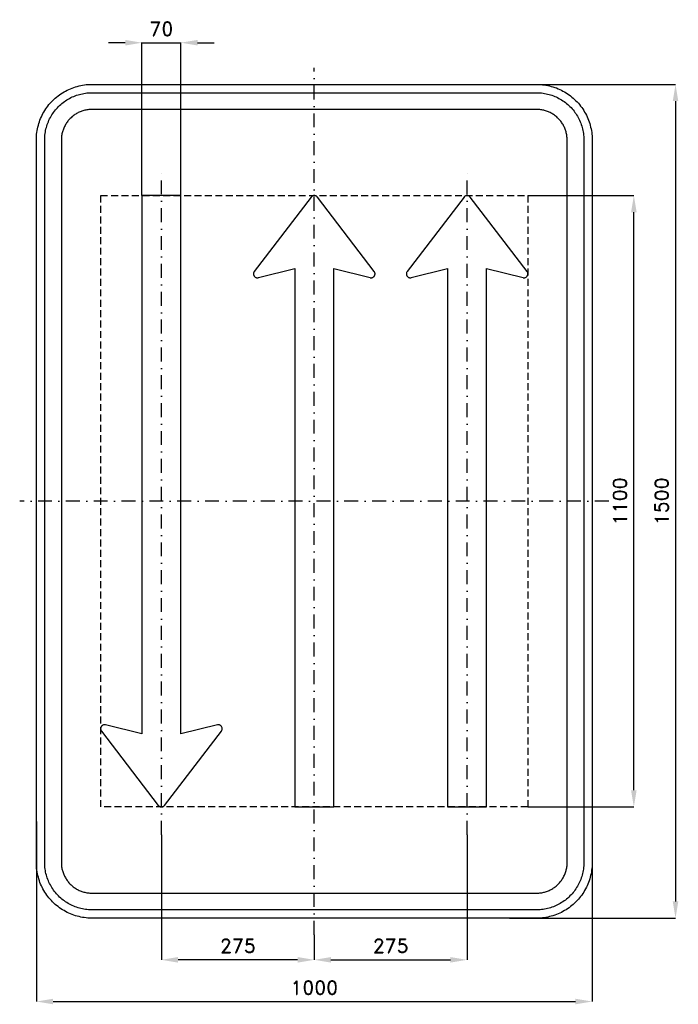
# Model space of a CAD drawing. Header units: millimetres. Extents: x -530 to 655, y -905 to 866.
import ezdxf

# ---------------------------------------------------------------- set-up
doc = ezdxf.new("R2010")
doc.units = ezdxf.units.MM
doc.header["$LTSCALE"] = 5
doc.linetypes.add('ČERCHOVANÁX2', pattern=[2, 1, -0.5, 0, -0.5])
doc.linetypes.add('ČÁRKOVANÁX2', pattern=[1.5, 1, -0.5])
doc.layers.add('Kóty', color=2, linetype='Continuous')
doc.layers.add('Značka', color=7, linetype='Continuous')
doc.styles.get("Standard").update_dxf_attribs({"font": 'romand.shx', "height": 25})
doc.dimstyles.get("Standard").update_dxf_attribs({"dimtxt": 25, "dimasz": 30, "dimexe": 0.18, "dimexo": 0.0625, "dimgap": 12.5, "dimtad": 1, "dimdec": 0, "dimzin": 0, "dimdsep": 46, "dimtxsty": 'Standard', "dimcen": 0.09, "dimadec": 0, "dimazin": 0, "dimtfac": 1, "dimtdec": 0, "dimtofl": 0, "dimtmove": 0, "dimatfit": 3, "dimfxl": 1, "dimtolj": 1, "dimtzin": 0, "dimarcsym": 0})

# ---------------------------------------------------------------- blocks, each defined once
blk = doc.blocks.new('*D0')
at = {"layer": 'Defpoints', "color": 0, "transparency": 16777216}
for p in [(-500, -576.2), (500, -596.8), (500, -900)]:
    blk.add_point(p, dxfattribs=at)
at = {"layer": 'Kóty', "color": 0, "lineweight": -2, "transparency": 16777216}
for p, q in [((-500, -576.2), (-500, -900.2)), ((500, -596.9), (500, -900.2)), ((-470, -900), (470, -900))]:
    blk.add_line(p, q, dxfattribs=at)
at = {"layer": 'Kóty', "color": 0, "transparency": 16777216}
for points in [[(-470, -895), (-470, -905), (-500, -900)], [(470, -895), (470, -905), (500, -900)]]:
    blk.add_solid(points, dxfattribs=at)
at = {"layer": 'Kóty', "color": 0, "transparency": 16777216, "insert": (0, -875), "char_height": 25, "attachment_point": 5}
blk.add_mtext('\\A1;1000', dxfattribs=at)
blk = doc.blocks.new('*D1')
at = {"layer": 'Defpoints', "color": 0, "transparency": 16777216}
for p in [(384.34, 550), (575, 550), (384.34, -550)]:
    blk.add_point(p, dxfattribs=at)
at = {"layer": 'Kóty', "color": 0, "lineweight": -2, "transparency": 16777216}
for p, q in [((384.4025, 550), (575.18, 550)), ((575, -520), (575, 520)), ((384.4025, -550), (575.18, -550))]:
    blk.add_line(p, q, dxfattribs=at)
at = {"layer": 'Kóty', "color": 0, "transparency": 16777216}
for points in [[(570, 520), (580, 520), (575, 550)], [(570, -520), (580, -520), (575, -550)]]:
    blk.add_solid(points, dxfattribs=at)
at = {"layer": 'Kóty', "color": 0, "transparency": 16777216, "insert": (550, 0), "char_height": 25, "attachment_point": 5, "rotation": 90}
blk.add_mtext('\\A1;1100', dxfattribs=at)
blk = doc.blocks.new('*D2')
at = {"layer": 'Defpoints', "color": 0, "transparency": 16777216}
for p in [(339.5, 750), (351.4, -750), (650, -750)]:
    blk.add_point(p, dxfattribs=at)
at = {"layer": 'Kóty', "color": 0, "lineweight": -2, "transparency": 16777216}
for p, q in [((339.6, 750), (650.2, 750)), ((650, 720), (650, -720)), ((351.5, -750), (650.2, -750))]:
    blk.add_line(p, q, dxfattribs=at)
at = {"layer": 'Kóty', "color": 0, "transparency": 16777216}
for points in [[(645, 720), (655, 720), (650, 750)], [(645, -720), (655, -720), (650, -750)]]:
    blk.add_solid(points, dxfattribs=at)
at = {"layer": 'Kóty', "color": 0, "transparency": 16777216, "insert": (625, 0), "char_height": 25, "attachment_point": 5, "rotation": 90}
blk.add_mtext('\\A1;1500', dxfattribs=at)
blk = doc.blocks.new('*D3')
at = {"layer": 'Defpoints', "color": 0, "transparency": 16777216}
for p in [(275, -600), (0, -780), (275, -825)]:
    blk.add_point(p, dxfattribs=at)
at = {"layer": 'Kóty', "color": 0, "lineweight": -2, "transparency": 16777216}
for p, q in [((275, -600.0625), (275, -825.18)), ((0, -780.0625), (0, -825.18)), ((30, -825), (245, -825))]:
    blk.add_line(p, q, dxfattribs=at)
at = {"layer": 'Kóty', "color": 0, "transparency": 16777216}
for points in [[(30, -820), (30, -830), (0, -825)], [(245, -820), (245, -830), (275, -825)]]:
    blk.add_solid(points, dxfattribs=at)
at = {"layer": 'Kóty', "color": 0, "transparency": 16777216, "insert": (137.5, -800), "char_height": 25, "attachment_point": 5}
blk.add_mtext('\\A1;275', dxfattribs=at)
blk = doc.blocks.new('*D4')
at = {"layer": 'Defpoints', "color": 0, "transparency": 16777216}
for p in [(-275, -600), (0, -780.0625), (-275, -825)]:
    blk.add_point(p, dxfattribs=at)
at = {"layer": 'Kóty', "color": 0, "lineweight": -2, "transparency": 16777216}
for p, q in [((-275, -600.0625), (-275, -825.18)), ((0, -780.125), (0, -825.18)), ((-30, -825), (-245, -825))]:
    blk.add_line(p, q, dxfattribs=at)
at = {"layer": 'Kóty', "color": 0, "transparency": 16777216}
for points in [[(-245, -820), (-245, -830), (-275, -825)], [(-30, -820), (-30, -830), (0, -825)]]:
    blk.add_solid(points, dxfattribs=at)
at = {"layer": 'Kóty', "color": 0, "transparency": 16777216, "insert": (-137.5, -800), "char_height": 25, "attachment_point": 5}
blk.add_mtext('\\A1;275', dxfattribs=at)
blk = doc.blocks.new('*D5')
at = {"layer": 'Defpoints', "color": 0, "transparency": 16777216}
for p in [(-240, 825), (-310, 550), (-240, 550)]:
    blk.add_point(p, dxfattribs=at)
at = {"layer": 'Kóty', "color": 0, "lineweight": -2, "transparency": 16777216}
for p, q in [((-340, 825), (-370, 825)), ((-310, 550.0625), (-310, 825.18)), ((-240, 550.0625), (-240, 825.18)), ((-210, 825), (-180, 825))]:
    blk.add_line(p, q, dxfattribs=at)
at = {"layer": 'Kóty', "color": 0, "transparency": 16777216}
for points in [[(-340, 830), (-340, 820), (-310, 825)], [(-210, 830), (-210, 820), (-240, 825)]]:
    blk.add_solid(points, dxfattribs=at)
at = {"layer": 'Kóty', "color": 0, "transparency": 16777216, "insert": (-275, 850), "char_height": 25, "attachment_point": 5}
blk.add_mtext('\\A1;70', dxfattribs=at)

msp = doc.modelspace()

# ---------------------------------------------------------------- linework, layer by layer
at = {"layer": 'Kóty'}
msp.add_lwpolyline([(-310, 825), (-240, 825)], dxfattribs=at)
at = {"layer": 'Značka', "color": 6, "linetype": 'ČERCHOVANÁX2', "ltscale": 5}
for points in [[(0, -780), (0, 780)], [(-275, -600), (-275, 600)], [(275, -600), (275, 600)], [(530, 0), (-530, 0)]]:
    msp.add_lwpolyline(points, dxfattribs=at)
at = {"layer": 'Značka', "color": 5}
for points in [[(-400, -750), (-400.393, -749.9988), (-400.785, -749.9969, -0.0321801), (-413.6978, -749.0925, -0.0354432), (-426.3873, -746.4557, -0.0362667), (-438.6591, -742.3068, -0.0344205), (-450.2266, -736.4713, -0.0337216), (-461.0042, -729.2849, -0.0340847), (-470.7107, -720.7107, -0.0342086), (-479.2931, -711.0064, -0.0342292), (-486.4713, -700.2266, -0.0340441), (-492.2651, -688.6512, -0.0334121), (-496.4557, -676.3873, -0.0341269), (-499.1355, -663.6918, -0.0367447), (-499.9969, -650.785), (-499.9989, -650.393), (-500, -650), (-500, 650), (-499.9988, 650.39), (-499.9969, 650.79, -0.0321796), (-499.0925, 663.7, -0.0354411), (-496.4557, 676.39, -0.0362697), (-492.3068, 688.66, -0.0344172), (-486.4713, 700.23, -0.033719), (-479.2849, 711, -0.0340776), (-470.7107, 720.71, -0.0342077), (-461.0064, 729.29, -0.0342268), (-450.2266, 736.47, -0.0340514), (-438.6512, 742.27, -0.0334162), (-426.3873, 746.46, -0.0341286), (-413.6918, 749.14, -0.0367456), (-400.785, 750), (-400.393, 750), (-400, 750), (400, 750), (400.393, 750), (400.785, 750, -0.0321794), (413.698, 749.09, -0.0354509), (426.387, 746.46, -0.0362816), (438.659, 742.31, -0.0344246), (450.227, 736.47, -0.0337312), (461.004, 729.28, -0.034081), (470.711, 720.71, -0.0342138), (479.293, 711.01, -0.0342285), (486.471, 700.23, -0.0340344), (492.265, 688.65, -0.0334114), (496.46, 676.39, -0.0341223), (499.14, 663.69, -0.0367412), (500, 650.79), (500, 650.39), (500, 650), (500, -650), (500, -650.393), (500, -650.785, -0.0321792), (499.09, -663.6978, -0.0354418), (496.46, -676.3873, -0.0362638), (492.307, -688.6591, -0.0344153), (486.471, -700.2266, -0.0337192), (479.285, -711.0042, -0.034086), (470.711, -720.7107, -0.0342054), (461.006, -729.2931, -0.0342295), (450.227, -736.4713, -0.0340459), (438.651, -742.2651, -0.0334135), (426.387, -746.4557, -0.034127), (413.692, -749.1355, -0.036745), (400.785, -749.9969), (400.393, -749.9989), (400, -750), (-400, -750)], [(-400, -735), (-400.334, -734.999), (-400.668, -734.9974, -0.0321799), (-411.6431, -734.2286, -0.0354431), (-422.4292, -731.9874, -0.036267), (-432.8602, -728.4608, -0.0344205), (-442.6926, -723.5006, -0.0337214), (-451.8536, -717.3922, -0.0340847), (-460.1041, -710.1041, -0.0342085), (-467.3991, -701.8554, -0.0342292), (-473.5006, -692.6926, -0.0340447), (-478.4254, -682.8535, -0.0334123), (-481.9874, -672.4292, -0.0341271), (-484.2652, -661.638, -0.0367448), (-484.9974, -650.668), (-484.9991, -650.334), (-485, -650), (-485, 650), (-484.999, 650.33), (-484.9974, 650.67, -0.0321808), (-484.2286, 661.64, -0.0354437), (-481.9874, 672.43, -0.0362674), (-478.4608, 682.86, -0.034419), (-473.5006, 692.69, -0.0337112), (-467.3922, 701.85, -0.0340785), (-460.1041, 710.1, -0.034195), (-451.8554, 717.4, -0.0342194), (-442.6926, 723.5, -0.0340514), (-432.8535, 728.43, -0.0334085), (-422.4292, 731.99, -0.0341207), (-411.638, 734.27, -0.0367451), (-400.668, 735), (-400.334, 735), (-400, 735), (400, 735), (400.334, 735), (400.668, 735, -0.0321738), (411.643, 734.23, -0.0354396), (422.429, 731.99, -0.0362613), (432.86, 728.46, -0.0344296), (442.693, 723.5, -0.0337309), (451.854, 717.39, -0.0340802), (460.104, 710.1, -0.0342125), (467.399, 701.86, -0.03423), (473.501, 692.69, -0.0340367), (478.425, 682.85, -0.0334178), (481.987, 672.43, -0.0341274), (484.265, 661.64, -0.0367509), (484.997, 650.67), (484.999, 650.33), (485, 650), (485, -650), (484.999, -650.334), (484.997, -650.668, -0.0321847), (484.229, -661.6431, -0.0354498), (481.987, -672.4292, -0.0362714), (478.461, -682.8602, -0.0344187), (473.501, -692.6926, -0.0337149), (467.392, -701.8536, -0.0340831), (460.104, -710.1041, -0.0342094), (451.855, -717.3991, -0.0342308), (442.693, -723.5006, -0.0340424), (432.854, -728.4254, -0.0334111), (422.429, -731.9874, -0.0341271), (411.638, -734.2652, -0.0367448), (400.668, -734.9974), (400.334, -734.9991), (400, -735), (-400, -735)], [(-400, -705), (400, -705), (400.216, -704.9994), (400.432, -704.9983, 0.0321799), (407.534, -704.5008, 0.0354424), (414.513, -703.0507, 0.0362647), (421.263, -700.7687, 0.0344223), (427.625, -697.5592, 0.033717), (433.552, -693.6067, 0.034088), (438.891, -688.8909, 0.0342122), (443.611, -683.5535, 0.0342287), (447.559, -677.6246, 0.0340415), (450.746, -671.2582, 0.0334124), (453.051, -664.513, 0.0341249), (454.525, -657.5305, 0.0367432), (454.998, -650.432), (454.999, -650.216), (455, -650), (455, 650), (454.999, 650.22), (454.998, 650.43, 0.0321867), (454.501, 657.53, 0.0354421), (453.051, 664.51, 0.0362779), (450.769, 671.26, 0.0344207), (447.559, 677.62, 0.0337176), (443.607, 683.55, 0.0340785), (438.891, 688.89, 0.0341988), (433.554, 693.61, 0.0342361), (427.625, 697.56, 0.0340303), (421.258, 700.75, 0.033395), (414.513, 703.05, 0.0341092), (407.53, 704.52, 0.0367438), (400.432, 705), (400.216, 705), (400, 705), (-400, 705), (-400.216, 705), (-400.432, 705, 0.0321706), (-407.5338, 704.5, 0.0354292), (-414.513, 703.05, 0.036266), (-421.2625, 700.77, 0.0344312), (-427.6246, 697.56, 0.0337345), (-433.5523, 693.61, 0.034079), (-438.8909, 688.89, 0.0342245), (-443.6112, 683.55, 0.0342352), (-447.5592, 677.62, 0.0340405), (-450.7458, 671.26, 0.0334087), (-453.0507, 664.51, 0.034125), (-454.5245, 657.53, 0.0367448), (-454.9983, 650.43), (-454.9994, 650.22), (-455, 650), (-455, -650), (-454.9994, -650.216), (-454.9983, -650.432, 0.0321797), (-454.5008, -657.5338, 0.0354429), (-453.0507, -664.513, 0.0362669), (-450.7687, -671.2625, 0.0344214), (-447.5592, -677.6246, 0.0337215), (-443.6067, -683.5523, 0.0340845), (-438.8909, -688.8909, 0.0342083), (-433.5535, -693.6112, 0.0342301), (-427.6246, -697.5592, 0.0340439), (-421.2582, -700.7458, 0.0334124), (-414.513, -703.0507, 0.0341275), (-407.5305, -704.5245, 0.0367453), (-400.432, -704.9983), (-400.216, -704.9994), (-400, -705)], [(-310, 550), (-310, -418.53), (-375.67, -402.31), (-375.8, -402.28), (-375.93, -402.25), (-376.83, -402.13, 0.0355621), (-377.75, -402.13, 0.0336465), (-378.6, -402.23), (-379.43, -402.44), (-380.22, -402.74), (-380.98, -403.14), (-381.68, -403.64), (-382.32, -404.21), (-382.56, -404.47), (-382.78, -404.74), (-382.92, -404.91), (-383.05, -405.09), (-383.12, -405.2), (-383.2, -405.31), (-383.27, -405.42), (-383.34, -405.54), (-383.47, -405.77), (-383.59, -406), (-383.86, -406.59), (-384.07, -407.21), (-384.26, -408.03), (-384.34, -408.88), (-384.33, -409.72), (-384.2, -410.56), (-383.98, -411.38), (-383.65, -412.17), (-383.49, -412.48), (-383.31, -412.77), (-383.19, -412.96), (-383.07, -413.14), (-382.99, -413.25), (-382.91, -413.36), (-280.56, -547.25), (-280.5, -547.33), (-280.44, -547.41), (-279.99, -547.92), (-279.49, -548.37), (-278.98, -548.76), (-278.44, -549.1), (-277.87, -549.39), (-277.27, -549.62), (-276.66, -549.8), (-276.03, -549.92), (-275.77, -549.96), (-275.52, -549.98), (-275.35, -549.99), (-275.19, -550), (-275.09, -550), (-274.99, -550), (-274.9, -550), (-274.8, -550), (-274.6, -549.99), (-274.41, -549.98), (-273.93, -549.92), (-273.45, -549.83), (-272.84, -549.66), (-272.24, -549.44), (-271.67, -549.16), (-271.12, -548.83), (-270.61, -548.46), (-270.13, -548.03), (-269.95, -547.85), (-269.77, -547.66), (-269.66, -547.53), (-269.56, -547.41), (-269.5, -547.33), (-269.44, -547.25), (-167.14, -413.36), (-167.06, -413.25), (-166.98, -413.14), (-166.5, -412.36), (-166.14, -411.52), (-165.89, -410.7), (-165.76, -409.85), (-165.72, -409), (-165.79, -408.15), (-165.96, -407.31), (-166.23, -406.5), (-166.37, -406.17), (-166.53, -405.86), (-166.7, -405.55), (-166.89, -405.25), (-167.52, -404.42), (-168.28, -403.7), (-168.96, -403.19), (-169.7, -402.78), (-170.48, -402.46), (-171.3, -402.24), (-172.14, -402.12, 0.0338119), (-173, -402.11), (-173.34, -402.13), (-173.69, -402.17), (-173.9, -402.21), (-174.12, -402.25), (-174.25, -402.28), (-174.38, -402.31), (-240, -418.53), (-240, 550), (-310, 550)], [(35, -550), (35, 418.53), (100.67, 402.31), (100.8, 402.28), (100.93, 402.25), (101.83, 402.13, 0.0355621), (102.75, 402.13, 0.0336465), (103.6, 402.23), (104.43, 402.44), (105.23, 402.74), (105.98, 403.14), (106.68, 403.64), (107.32, 404.21), (107.56, 404.47), (107.78, 404.74), (107.92, 404.91), (108.05, 405.09), (108.13, 405.2), (108.2, 405.31), (108.27, 405.42), (108.34, 405.54), (108.47, 405.77), (108.59, 406), (108.86, 406.59), (109.07, 407.21), (109.26, 408.03), (109.34, 408.88), (109.33, 409.72), (109.2, 410.56), (108.98, 411.38), (108.65, 412.17), (108.49, 412.48), (108.31, 412.77), (108.19, 412.96), (108.07, 413.14), (107.99, 413.25), (107.91, 413.36), (5.56, 547.25), (5.5, 547.33), (5.44, 547.41), (4.99, 547.92), (4.49, 548.37), (3.98, 548.76), (3.44, 549.1), (2.87, 549.39), (2.28, 549.62), (1.66, 549.8), (1.03, 549.92), (0.77, 549.96), (0.52, 549.98), (0.35, 549.99), (0.19, 550), (0.09, 550), (-0.01, 550), (-0.1, 550), (-0.2, 550), (-0.4, 549.99), (-0.59, 549.98), (-1.07, 549.92), (-1.55, 549.83), (-2.16, 549.66), (-2.76, 549.44), (-3.33, 549.16), (-3.88, 548.83), (-4.39, 548.46), (-4.87, 548.03), (-5.05, 547.85), (-5.23, 547.66), (-5.33, 547.53), (-5.44, 547.41), (-5.5, 547.33), (-5.56, 547.25), (-107.86, 413.36), (-107.94, 413.25), (-108.02, 413.14), (-108.49, 412.36), (-108.86, 411.52), (-109.11, 410.7), (-109.24, 409.85), (-109.28, 409), (-109.21, 408.15), (-109.04, 407.31), (-108.77, 406.5), (-108.63, 406.17), (-108.47, 405.86), (-108.3, 405.55), (-108.11, 405.25), (-107.48, 404.42), (-106.72, 403.7), (-106.04, 403.19), (-105.29, 402.78), (-104.51, 402.46), (-103.7, 402.24), (-102.86, 402.12, 0.0338119), (-102, 402.11), (-101.66, 402.13), (-101.31, 402.17), (-101.09, 402.21), (-100.88, 402.25), (-100.75, 402.28), (-100.62, 402.31), (-35, 418.53), (-35, -550), (35, -550)], [(310, -550), (310, 418.53), (375.67, 402.31), (375.8, 402.28), (375.93, 402.25), (376.84, 402.13, 0.0355528), (377.75, 402.13, 0.0336465), (378.6, 402.23), (379.43, 402.44), (380.23, 402.74), (380.98, 403.14), (381.69, 403.64), (382.32, 404.21), (382.56, 404.47), (382.79, 404.74), (382.92, 404.91), (383.05, 405.09), (383.13, 405.2), (383.2, 405.31), (383.27, 405.42), (383.34, 405.54), (383.47, 405.77), (383.6, 406), (383.86, 406.59), (384.07, 407.21), (384.26, 408.03), (384.34, 408.88), (384.33, 409.72), (384.2, 410.56), (383.98, 411.38), (383.65, 412.17), (383.49, 412.48), (383.31, 412.77), (383.19, 412.96), (383.07, 413.14), (382.99, 413.25), (382.91, 413.36), (280.57, 547.25), (280.5, 547.33), (280.44, 547.41), (279.99, 547.92), (279.49, 548.37), (278.98, 548.76), (278.44, 549.1), (277.87, 549.39), (277.28, 549.62), (276.66, 549.8), (276.03, 549.92), (275.77, 549.96), (275.52, 549.98), (275.35, 549.99), (275.19, 550), (275.09, 550), (275, 550), (274.9, 550), (274.8, 550), (274.6, 549.99), (274.41, 549.98), (273.93, 549.92), (273.46, 549.83), (272.84, 549.66), (272.24, 549.44), (271.67, 549.16), (271.13, 548.83), (270.61, 548.46), (270.13, 548.03), (269.95, 547.85), (269.77, 547.66), (269.67, 547.53), (269.56, 547.41), (269.5, 547.33), (269.44, 547.25), (167.14, 413.36), (167.06, 413.25), (166.98, 413.14), (166.51, 412.36), (166.14, 411.52), (165.9, 410.7), (165.76, 409.85), (165.72, 409), (165.79, 408.15), (165.96, 407.31), (166.23, 406.5), (166.37, 406.17), (166.53, 405.86), (166.7, 405.55), (166.89, 405.25), (167.53, 404.42), (168.28, 403.7), (168.96, 403.19), (169.71, 402.78), (170.49, 402.46), (171.3, 402.24), (172.15, 402.12, 0.0338058), (173, 402.11), (173.34, 402.13), (173.69, 402.17), (173.91, 402.21), (174.12, 402.25), (174.25, 402.28), (174.38, 402.31), (240, 418.53), (240, -550), (310, -550)]]:
    msp.add_lwpolyline(points, format="xyb", dxfattribs=at)
at = {"layer": 'Značka', "color": 6, "linetype": 'ČÁRKOVANÁX2', "ltscale": 2.5}
msp.add_lwpolyline([(-384.24, -550), (-384.24, 550), (384.34, 550), (384.34, -550), (-384.24, -550)], dxfattribs=at)

# ---------------------------------------------------------------- dimensions: what is measured, and where the dimension line sits
at = {"layer": 'Kóty'}
for base, p1, p2, picture, middle in [((-240, 825), (-310, 550), (-240, 550), '*D5', (-275, 850)), ((500, -900), (-500, -576.1692), (500, -596.7977), '*D0', (0, -875)), ((-275, -825), (0, -780.0625), (-275, -600), '*D4', (-137.5, -800)), ((275, -825), (0, -780), (275, -600), '*D3', (137.5, -800))]:
    dim = msp.add_linear_dim(base=base, p1=p1, p2=p2, dimstyle='Standard', dxfattribs=at)
    dim.commit()
    dim.dimension.update_dxf_attribs({"geometry": picture, "text_midpoint": middle})
for base, p1, p2, picture, middle in [((650, -750), (339.5288, 750), (351.414, -750), '*D2', (625, 0)), ((575, 550), (384.34, -550), (384.34, 550), '*D1', (550, 0))]:
    dim = msp.add_linear_dim(base=base, p1=p1, p2=p2, angle=90, dimstyle='Standard', dxfattribs=at)
    dim.commit()
    dim.dimension.update_dxf_attribs({"geometry": picture, "text_midpoint": middle})

doc.saveas('drawing.dxf')
